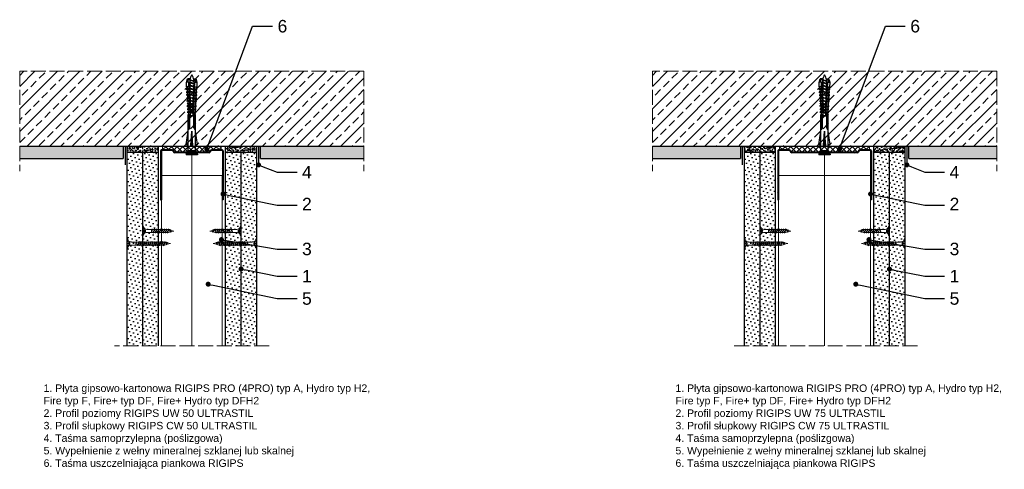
# Model space of a CAD drawing. Header units: millimetres. Extents: x 2139 to 3451, y 493 to 1425.
# Tile 1 of 3: x 2139 to 2928, y 493 to 853. Entities that reach past the tile are written whole.
import ezdxf
from ezdxf import colors
from ezdxf.entities.mleader import LeaderData, LeaderLine
from ezdxf.math import Vec2, Vec3

# ---------------------------------------------------------------- set-up
doc = ezdxf.new("R2010")
doc.units = ezdxf.units.MM
doc.linetypes.add('ACAD_ISO02W100', pattern=[15, 12, -3])
for name, color, linetype, lineweight in [('_ISOVER WELNA', 7, 'BATTING', 9), ('_RIGIPS AKCESORIA', 7, 'Continuous', 18), ('_RIGIPS G-K', 7, 'Continuous', 25), ('_RIGIPS PROFIL', 7, 'Continuous', 18), ('KRESKOWANIE', 7, 'Continuous', 9), ('OPISY', 7, 'Continuous', 9), ('PRZERYWANA', 7, 'ACAD_ISO02W100', 9)]:
    doc.layers.add(name, color=color, linetype=linetype, lineweight=lineweight)
doc.styles.get("Standard").update_dxf_attribs({"font": 'arial.ttf'})
doc.linetypes.add('BATTING', pattern='A,0.00254,-2.54,[134,ltypeshp.shx,S=2.54,R=0,X=-2.54,Y=0],-5.08,[134,ltypeshp.shx,S=2.54,R=180,X=2.54,Y=0],-2.54', length=10.16254)
pattern_1 = [(225, (-1.5, -264.1353), (1.122532, -3.367596), [0, -3.175])]
pattern_2 = [(225, (77.5, -264.1353), (1.122532, -3.367596), [0, -3.175])]
pattern_3 = [(225, (493.1856, -264.1353), (1.122532, -3.367596), [0, -3.175])]
pattern_4 = [(225, (597.1856, -264.1353), (1.122532, -3.367596), [0, -3.175])]

# ---------------------------------------------------------------- blocks, each defined once
blk = doc.blocks.new('TN 25')
at = {"layer": '_RIGIPS AKCESORIA'}
for p, q in [((0, -0.84), (0, 7.16)), ((0, 7.16), (0.46, 7.16)), ((0.46, 4.78), (0, 4.78)), ((0, 3.5), (1.77, 3.5)), ((0, 2.83), (1.77, 2.83)), ((0.46, 1.64), (0, 1.64)), ((0.46, 7.16), (0.46, 4.78)), ((0.46, -0.84), (0.46, 1.64)), ((1.77, 3.5), (1.77, 4.2)), ((1.77, 2.83), (1.77, 2.18)), ((3.02, 4.46), (8.47, 4.46)), ((7.49, 2.01), (3.55, 2.01)), ((7.12, 4.46), (7.12, 3.18)), ((8.03, 2.01), (7.12, 4.46)), ((7.12, 3.18), (7.65, 1.53)), ((7.65, 1.53), (8.03, 2.01)), ((9.41, 2.01), (8.03, 2.01)), ((8.47, 4.46), (8.79, 5)), ((9.61, 1.51), (8.47, 4.46)), ((8.79, 5), (9.93, 2.01)), ((9, 4.46), (10.1, 4.46)), ((9.93, 2.01), (9.61, 1.51)), ((11.04, 2.01), (9.93, 2.01)), ((10.1, 4.46), (10.41, 5)), ((11.23, 1.51), (10.1, 4.46)), ((10.41, 5), (11.56, 2.01)), ((10.62, 4.46), (11.67, 4.46)), ((11.56, 2.01), (11.23, 1.51)), ((12.61, 2.01), (11.56, 2.01)), ((11.67, 4.46), (11.99, 5)), ((12.81, 1.51), (11.67, 4.46)), ((11.99, 5), (13.14, 2.01)), ((12.2, 4.46), (13.21, 4.46)), ((13.14, 2.01), (12.81, 1.51)), ((14.15, 2.01), (13.14, 2.01)), ((13.21, 4.46), (13.52, 5)), ((14.34, 1.51), (13.21, 4.46)), ((13.52, 5), (14.67, 2.01)), ((13.73, 4.46), (14.8, 4.46)), ((14.67, 2.01), (14.34, 1.51)), ((15.74, 2.01), (14.67, 2.01)), ((14.8, 4.46), (15.12, 5)), ((15.94, 1.51), (14.8, 4.46)), ((15.12, 5), (16.26, 2.01)), ((15.33, 4.46), (16.42, 4.46)), ((16.26, 2.01), (15.94, 1.51)), ((17.36, 2.01), (16.26, 2.01)), ((16.42, 4.46), (16.73, 5)), ((17.55, 1.51), (16.42, 4.46)), ((16.73, 5), (17.88, 2.01)), ((16.94, 4.46), (17.99, 4.46)), ((17.88, 2.01), (17.55, 1.51)), ((18.93, 2.01), (17.88, 2.01)), ((17.99, 4.46), (18.31, 5)), ((19.13, 1.51), (17.99, 4.46)), ((18.31, 5), (19.45, 2.01)), ((18.52, 4.46), (19.68, 4.46)), ((19.45, 2.01), (19.13, 1.51)), ((19.45, 2.01), (20.62, 2.01)), ((19.68, 4.46), (20, 5)), ((20.82, 1.51), (19.68, 4.46)), ((20, 5), (21.14, 2.01)), ((20.21, 4.46), (20.7, 4.46)), ((20.7, 4.46), (22.28, 3.98)), ((21.14, 2.01), (20.82, 1.51)), ((21.14, 2.01), (21.81, 2.12)), ((21.85, 1.83), (21.67, 3.28)), ((21.67, 3.28), (22.14, 2.4)), ((22.14, 2.4), (21.85, 1.83)), ((22.7, 2.36), (22.14, 2.4)), ((22.28, 3.98), (22.56, 4.37)), ((22.7, 2.36), (22.28, 3.98)), ((22.56, 4.37), (23.03, 2.71)), ((23.03, 2.71), (22.7, 2.36)), ((22.71, 3.85), (25, 3.24)), ((25, 3.24), (23.03, 2.71)), ((0, -0.84), (0.46, -0.84))]:
    blk.add_line(p, q, dxfattribs=at)
for centre, major_axis, ratio, start_param, end_param in [((3.09, 7.67), (0.17, 3.2), 0.826134, 1.773653, 3.180586), ((-0.04, 0.9), (0, 3.93), 0.848176, -0.720942, -0.151112), ((3.37, -1.57), (0.28, 3.57), 0.832181, 0.035984, 1.430787), ((-2.73, 15.91), (0, 14.76), 0.848176, 3.399396, 3.475072), ((0.59, 4.62), (0, 2.81), 0.848176, 3.475072, 3.862535), ((1.66, 3.18), (0, 0.895), 0.848176, -1.552777, -0.720942), ((1.66, 3.18), (0, 0.895), 0.848176, 3.862535, 4.730408)]:
    blk.add_ellipse(centre, major_axis=major_axis, ratio=ratio, start_param=start_param, end_param=end_param, dxfattribs=at)
blk = doc.blocks.new('UW 50 ULTRASTIL')
h = blk.add_hatch()
h.set_pattern_fill('ANSI31', color=256, scale=0.5, style=0)
h.paths.add_polyline_path([(-104.51, 0.56), (-104.18, 1.24, -0.286951), (-103.29, 1.8), (-82.41, 1.8), (-76.29, 1.8, -0.286951), (-75.39, 1.24), (-75.06, 0.56, 0.286951), (-74.16, 0), (-65.59, 0, 0.414214), (-64.79, 0.8), (-64.79, 40), (-65.34, 40), (-65.34, 0.8, -0.414214), (-65.59, 0.55), (-73.82, 0.55, -0.286951), (-74.72, 1.11), (-75.05, 1.79, 0.286951), (-75.94, 2.35), (-103.63, 2.35, 0.286951), (-104.53, 1.79), (-104.86, 1.11, -0.286951), (-105.76, 0.55), (-113.99, 0.55, -0.414214), (-114.24, 0.8), (-114.24, 40), (-114.79, 40), (-114.79, 0.8, 0.414214), (-113.99, 0), (-105.41, 0, 0.286951)])
for p, q in [((-114.79, 0.8), (-114.79, 40)), ((-114.79, 40), (-114.24, 40)), ((-114.24, 0.8), (-114.24, 40)), ((-65.34, 0.8), (-65.34, 40)), ((-64.79, 40), (-65.34, 40)), ((-64.79, 0.8), (-64.79, 40)), ((-113.99, 0.55), (-105.76, 0.55)), ((-113.99, 0), (-105.41, 0)), ((-104.86, 1.11), (-104.53, 1.79)), ((-104.51, 0.56), (-104.18, 1.24)), ((-103.63, 2.35), (-75.94, 2.35)), ((-103.29, 1.8), (-76.29, 1.8)), ((-75.06, 0.56), (-75.39, 1.24)), ((-74.72, 1.11), (-75.05, 1.79)), ((-74.16, 0), (-65.59, 0)), ((-73.82, 0.55), (-65.59, 0.55))]:
    blk.add_line(p, q)
for centre, radius, start, end in [((-113.99, 0.8), 0.8, 180, 270), ((-113.99, 0.8), 0.25, 180, 270), ((-105.76, 1.55), 1, 270, 334.04349), ((-105.41, 1), 1, 270, 334.04349), ((-103.63, 1.35), 1, 90, 154.04349), ((-103.29, 0.8), 1, 90, 154.04349), ((-76.29, 0.8), 1, 25.95651, 90), ((-75.94, 1.35), 1, 25.95651, 90), ((-74.16, 1), 1, 205.95651, 270), ((-73.82, 1.55), 1, 205.95651, 270), ((-65.59, 0.8), 0.8, 270, 0), ((-65.59, 0.8), 0.25, 270, 0)]:
    blk.add_arc(centre, radius, start, end)
blk = doc.blocks.new('UW 75 ULTRASTIL')
h = blk.add_hatch()
h.set_pattern_fill('ANSI31', color=256, scale=0.5, style=0)
h.paths.add_polyline_path([(-11.93, 0.56), (-11.6, 1.24, -0.286951), (-10.7, 1.8), (10.18, 1.8), (41.3, 1.8, -0.286951), (42.2, 1.24), (42.53, 0.56, 0.286951), (43.43, 0), (52, 0, 0.414214), (52.8, 0.8), (52.8, 40), (52.25, 40), (52.25, 0.8, -0.414214), (52, 0.55), (43.77, 0.55, -0.286951), (42.87, 1.11), (42.54, 1.79, 0.286951), (41.64, 2.35), (-11.04, 2.35, 0.286951), (-11.94, 1.79), (-12.27, 1.11, -0.286951), (-13.17, 0.55), (-21.4, 0.55, -0.414214), (-21.65, 0.8), (-21.65, 40), (-22.2, 40), (-22.2, 0.8, 0.414214), (-21.4, 0), (-12.83, 0, 0.286951)])
for p, q in [((-22.2, 0.8), (-22.2, 40)), ((-22.2, 40), (-21.65, 40)), ((-21.65, 0.8), (-21.65, 40)), ((52.25, 0.8), (52.25, 40)), ((52.8, 40), (52.25, 40)), ((52.8, 0.8), (52.8, 40)), ((-21.4, 0.55), (-13.17, 0.55)), ((-21.4, 0), (-12.83, 0)), ((-12.27, 1.11), (-11.94, 1.79)), ((-11.93, 0.56), (-11.6, 1.24)), ((-11.04, 2.35), (41.64, 2.35)), ((-10.7, 1.8), (41.3, 1.8)), ((42.53, 0.56), (42.2, 1.24)), ((42.87, 1.11), (42.54, 1.79)), ((43.43, 0), (52, 0)), ((43.77, 0.55), (52, 0.55))]:
    blk.add_line(p, q)
for centre, radius, start, end in [((-21.4, 0.8), 0.8, 180, 270), ((-21.4, 0.8), 0.25, 180, 270), ((-13.17, 1.55), 1, 270, 334.04349), ((-12.83, 1), 1, 270, 334.04349), ((-11.04, 1.35), 1, 90, 154.04349), ((-10.7, 0.8), 1, 90, 154.04349), ((41.3, 0.8), 1, 25.95651, 90), ((41.64, 1.35), 1, 25.95651, 90), ((43.43, 1), 1, 205.95651, 270), ((43.77, 1.55), 1, 205.95651, 270), ((52, 0.8), 0.8, 270, 0), ((52, 0.8), 0.25, 270, 0)]:
    blk.add_arc(centre, radius, start, end)
blk = doc.blocks.new('TN 35')
at = {"layer": '_RIGIPS AKCESORIA'}
for p, q in [((0, -0.84), (0, 7.16)), ((0, 7.16), (0.46, 7.16)), ((0.46, 4.78), (0, 4.78)), ((0, 3.5), (1.77, 3.5)), ((0, 2.83), (1.77, 2.83)), ((0.46, 1.64), (0, 1.64)), ((0.46, 7.16), (0.46, 4.78)), ((0.46, -0.84), (0.46, 1.64)), ((1.77, 3.5), (1.77, 4.2)), ((1.77, 2.83), (1.77, 2.18)), ((3.02, 4.46), (8.47, 4.46)), ((7.49, 2.01), (3.55, 2.01)), ((7.12, 4.46), (7.12, 3.18)), ((8.03, 2.01), (7.12, 4.46)), ((7.12, 3.18), (7.65, 1.53)), ((7.65, 1.53), (8.03, 2.01)), ((9.41, 2.01), (8.03, 2.01)), ((8.47, 4.46), (8.79, 5)), ((9.61, 1.51), (8.47, 4.46)), ((8.79, 5), (9.93, 2.01)), ((9, 4.46), (10.1, 4.46)), ((9.93, 2.01), (9.61, 1.51)), ((11.04, 2.01), (9.93, 2.01)), ((10.1, 4.46), (10.41, 5)), ((11.23, 1.51), (10.1, 4.46)), ((10.41, 5), (11.56, 2.01)), ((10.62, 4.46), (11.67, 4.46)), ((11.56, 2.01), (11.23, 1.51)), ((12.61, 2.01), (11.56, 2.01)), ((11.67, 4.46), (11.99, 5)), ((12.81, 1.51), (11.67, 4.46)), ((11.99, 5), (13.14, 2.01)), ((12.2, 4.46), (13.21, 4.46)), ((13.14, 2.01), (12.81, 1.51)), ((14.15, 2.01), (13.14, 2.01)), ((13.21, 4.46), (13.52, 5)), ((14.34, 1.51), (13.21, 4.46)), ((13.52, 5), (14.67, 2.01)), ((13.73, 4.46), (14.8, 4.46)), ((14.67, 2.01), (14.34, 1.51)), ((15.74, 2.01), (14.67, 2.01)), ((14.8, 4.46), (15.12, 5)), ((15.94, 1.51), (14.8, 4.46)), ((15.12, 5), (16.26, 2.01)), ((15.33, 4.46), (16.42, 4.46)), ((16.26, 2.01), (15.94, 1.51)), ((17.36, 2.01), (16.26, 2.01)), ((16.42, 4.46), (16.73, 5)), ((17.55, 1.51), (16.42, 4.46)), ((16.73, 5), (17.88, 2.01)), ((16.94, 4.46), (17.99, 4.46)), ((17.88, 2.01), (17.55, 1.51)), ((18.93, 2.01), (17.84, 2.01)), ((17.99, 4.46), (18.31, 5)), ((19.13, 1.51), (17.99, 4.46)), ((18.31, 5), (19.45, 2.01)), ((18.52, 4.46), (19.57, 4.46)), ((19.45, 2.01), (19.13, 1.51)), ((20.51, 2.01), (19.41, 2.01)), ((19.57, 4.46), (19.88, 5)), ((20.7, 1.51), (19.57, 4.46)), ((19.88, 5), (21.03, 2.01)), ((20.09, 4.46), (21.14, 4.46)), ((21.03, 2.01), (20.7, 1.51)), ((22.08, 2.01), (20.99, 2.01)), ((21.14, 4.46), (21.46, 5)), ((22.28, 1.51), (21.14, 4.46)), ((21.46, 5), (22.6, 2.01)), ((21.67, 4.46), (22.72, 4.46)), ((22.6, 2.01), (22.28, 1.51)), ((23.66, 2.01), (22.56, 2.01)), ((22.72, 4.46), (23.03, 5)), ((23.85, 1.51), (22.72, 4.46)), ((23.03, 5), (24.18, 2.01)), ((23.24, 4.46), (24.29, 4.46)), ((24.18, 2.01), (23.85, 1.51)), ((25.23, 2.01), (24.14, 2.01)), ((24.29, 4.46), (24.61, 5)), ((25.43, 1.51), (24.29, 4.46)), ((24.61, 5), (25.75, 2.01)), ((24.81, 4.46), (25.87, 4.46)), ((25.75, 2.01), (25.43, 1.51)), ((26.81, 2.01), (25.71, 2.01)), ((25.87, 4.46), (26.18, 5)), ((27, 1.51), (25.87, 4.46)), ((26.18, 5), (27.33, 2.01)), ((26.39, 4.46), (27.44, 4.46)), ((27.33, 2.01), (27, 1.51)), ((28.38, 2.01), (27.33, 2.01)), ((27.44, 4.46), (27.76, 5)), ((28.58, 1.51), (27.44, 4.46)), ((27.76, 5), (28.9, 2.01)), ((27.96, 4.46), (29.13, 4.46)), ((28.9, 2.01), (28.58, 1.51)), ((28.9, 2.01), (30.07, 2.01)), ((29.13, 4.46), (29.45, 5)), ((30.27, 1.51), (29.13, 4.46)), ((29.45, 5), (30.59, 2.01)), ((29.65, 4.46), (30.15, 4.46)), ((30.15, 4.46), (31.73, 3.98)), ((30.59, 2.01), (30.27, 1.51)), ((30.59, 2.01), (31.26, 2.12)), ((31.3, 1.83), (31.12, 3.28)), ((31.12, 3.28), (31.59, 2.4)), ((31.59, 2.4), (31.3, 1.83)), ((32.15, 2.36), (31.59, 2.4)), ((31.73, 3.98), (32.01, 4.37)), ((32.15, 2.36), (31.73, 3.98)), ((32.01, 4.37), (32.48, 2.71)), ((32.48, 2.71), (32.15, 2.36)), ((32.16, 3.85), (35, 3.24)), ((35, 3.24), (32.48, 2.71)), ((0, -0.84), (0.46, -0.84))]:
    blk.add_line(p, q, dxfattribs=at)
for centre, major_axis, ratio, start_param, end_param in [((3.09, 7.67), (0.17, 3.2), 0.826134, 1.773653, 3.180586), ((-0.04, 0.9), (0, 3.93), 0.848176, -0.720942, -0.151112), ((3.37, -1.57), (0.28, 3.57), 0.832181, 0.035984, 1.430787), ((-2.73, 15.91), (0, 14.76), 0.848176, 3.399396, 3.475072), ((0.59, 4.62), (0, 2.81), 0.848176, 3.475072, 3.862535), ((1.66, 3.18), (0, 0.895), 0.848176, -1.552777, -0.720942), ((1.66, 3.18), (0, 0.895), 0.848176, 3.862535, 4.730408)]:
    blk.add_ellipse(centre, major_axis=major_axis, ratio=ratio, start_param=start_param, end_param=end_param, dxfattribs=at)
blk = doc.blocks.new('kolek rozprezny komplet 60')
for p, q in [((390.66, 217.01), (390.76, 218.91)), ((393.15, 216.88), (390.66, 217.01)), ((393.15, 214.02), (390.66, 213.89)), ((390.66, 213.89), (390.76, 211.99)), ((393.75, 218.75), (390.71, 217.96)), ((393.81, 219.85), (390.76, 218.91)), ((391.67, 216.95), (392.67, 216.95)), ((392.67, 216.95), (391.67, 213.95)), ((391.67, 213.95), (391.71, 213.45)), ((391.71, 213.45), (392.07, 213.95)), ((392.67, 216.95), (392.07, 213.95)), ((393.07, 216.95), (392.07, 213.95)), ((392.07, 213.95), (393.67, 213.95)), ((392.67, 216.95), (393.04, 217.45)), ((393.07, 216.95), (393.04, 217.45)), ((393.07, 216.95), (394.67, 216.95)), ((394.67, 216.95), (393.67, 213.95)), ((393.67, 213.95), (393.7, 213.55)), ((393.68, 217.35), (393.81, 219.85)), ((417.38, 216.11), (393.68, 217.35)), ((417.38, 214.79), (393.68, 213.55)), ((393.68, 213.55), (393.81, 211.05)), ((420.47, 216.55), (393.71, 217.95)), ((420.47, 214.35), (393.71, 212.95)), ((393.78, 213.55), (394.07, 213.95)), ((397.41, 219.66), (393.81, 219.85)), ((394.67, 216.95), (394.07, 213.95)), ((395.07, 216.95), (394.07, 213.95)), ((394.07, 213.95), (396.07, 213.95)), ((394.67, 216.95), (394.92, 217.29)), ((395.07, 216.95), (395.05, 217.28)), ((395.07, 216.95), (397.07, 216.95)), ((397.07, 216.95), (396.07, 213.95)), ((396.07, 213.95), (396.09, 213.67)), ((396.28, 213.68), (396.47, 213.95)), ((397.07, 216.95), (396.47, 213.95)), ((397.47, 216.95), (396.47, 213.95)), ((396.47, 213.95), (398.47, 213.95)), ((397.07, 216.95), (397.23, 217.17)), ((397.31, 217.76), (397.41, 219.66)), ((397.31, 213.14), (397.41, 211.24)), ((397.47, 216.95), (397.46, 217.16)), ((397.47, 216.95), (399.47, 216.95)), ((397.67, 217.14), (397.71, 217.74)), ((397.67, 213.76), (397.71, 213.16)), ((399, 219.58), (397.82, 218.98)), ((398.47, 217.1), (398.5, 217.7)), ((399.47, 216.95), (398.47, 213.95)), ((398.47, 213.95), (398.48, 213.8)), ((398.47, 213.8), (398.5, 213.2)), ((398.77, 213.81), (398.87, 213.95)), ((399.47, 216.95), (398.87, 213.95)), ((399.87, 216.95), (398.87, 213.95)), ((398.87, 213.95), (400.87, 213.95)), ((398.9, 217.68), (399, 219.58)), ((398.9, 213.22), (399, 211.32)), ((399.8, 219.54), (399, 219.58)), ((399.47, 216.95), (399.55, 217.05)), ((399.7, 217.64), (399.8, 219.54)), ((399.7, 213.26), (399.8, 211.36)), ((399.87, 216.95), (399.87, 217.03)), ((399.87, 216.95), (401.38, 216.95)), ((400.07, 217.02), (400.1, 217.62)), ((400.07, 213.88), (400.1, 213.28)), ((401.4, 219.45), (400.22, 218.85)), ((400.87, 216.98), (400.9, 217.58)), ((401.87, 216.92), (400.87, 213.95)), ((400.87, 213.95), (400.88, 213.92)), ((400.87, 213.92), (400.9, 213.32)), ((401.87, 216.92), (401.27, 213.95)), ((402.26, 216.9), (401.27, 213.95)), ((401.27, 213.95), (401.38, 213.95)), ((401.27, 213.94), (401.27, 213.95)), ((401.3, 217.56), (401.4, 219.45)), ((401.3, 213.35), (401.4, 211.45)), ((402.2, 219.41), (401.4, 219.45)), ((402.1, 217.51), (402.2, 219.41)), ((402.1, 213.39), (402.2, 211.49)), ((402.47, 216.89), (402.5, 217.49)), ((402.47, 214.01), (402.5, 213.41)), ((403.8, 219.33), (402.61, 218.72)), ((403.27, 216.85), (403.3, 217.45)), ((403.27, 214.05), (403.3, 213.45)), ((404.22, 216.8), (403.31, 214.05)), ((403.7, 217.43), (403.8, 219.33)), ((404.24, 216.8), (403.7, 214.07)), ((403.7, 213.47), (403.8, 211.57)), ((404.62, 216.78), (403.72, 214.07)), ((404.6, 219.29), (403.8, 219.33)), ((404.5, 217.39), (404.6, 219.29)), ((404.5, 213.51), (404.6, 211.62)), ((404.86, 216.77), (404.9, 217.37)), ((404.86, 214.13), (404.9, 213.53)), ((406.19, 219.2), (405.01, 218.6)), ((405.66, 216.73), (405.69, 217.32)), ((405.66, 214.17), (405.69, 213.58)), ((406.58, 216.68), (405.75, 214.18)), ((406.09, 217.3), (406.19, 219.2)), ((406.09, 213.6), (406.19, 211.7)), ((406.62, 216.68), (406.12, 214.2)), ((406.98, 216.66), (406.16, 214.2)), ((406.99, 219.16), (406.19, 219.2)), ((406.89, 217.26), (406.99, 219.16)), ((406.89, 213.64), (406.99, 211.74)), ((407.26, 216.64), (407.29, 217.24)), ((407.26, 214.26), (407.29, 213.66)), ((408.59, 219.08), (407.41, 218.47)), ((408.06, 216.6), (408.09, 217.2)), ((408.06, 214.3), (408.09, 213.7)), ((408.94, 216.55), (408.19, 214.31)), ((408.49, 217.18), (408.59, 219.08)), ((408.49, 213.72), (408.59, 211.82)), ((408.99, 216.55), (408.55, 214.33)), ((409.39, 219.03), (408.59, 219.08)), ((409.34, 216.53), (408.6, 214.33)), ((409.29, 217.14), (409.39, 219.03)), ((409.29, 213.76), (409.39, 211.87)), ((409.66, 216.52), (409.69, 217.12)), ((409.66, 214.38), (409.69, 213.79)), ((410.99, 218.95), (409.8, 218.35)), ((410.46, 216.47), (410.49, 217.07)), ((410.46, 214.43), (410.49, 213.83)), ((411.3, 216.43), (410.64, 214.44)), ((410.89, 217.05), (410.99, 218.95)), ((410.89, 213.85), (410.99, 211.95)), ((411.37, 216.43), (410.98, 214.45)), ((411.69, 216.41), (411.04, 214.46)), ((412.59, 218.87), (411.4, 218.26)), ((412.05, 216.39), (412.09, 216.99)), ((412.05, 214.51), (412.09, 213.91)), ((412.49, 216.97), (412.59, 218.87)), ((412.49, 213.93), (412.59, 212.03)), ((413.38, 218.82), (412.59, 218.87)), ((412.85, 216.35), (412.89, 216.95)), ((412.85, 214.55), (412.89, 213.95)), ((413.66, 216.31), (413.08, 214.56)), ((413.28, 216.93), (413.38, 218.82)), ((413.28, 213.97), (413.38, 212.08)), ((413.75, 216.3), (413.4, 214.58)), ((414.05, 216.29), (413.49, 214.58)), ((414.98, 218.74), (413.8, 218.14)), ((414.45, 216.27), (414.48, 216.86)), ((414.45, 214.64), (414.48, 214.04)), ((414.88, 216.84), (414.98, 218.74)), ((414.88, 214.06), (414.98, 212.16)), ((415.78, 218.7), (414.98, 218.74)), ((415.25, 216.22), (415.28, 216.82)), ((415.25, 214.68), (415.28, 214.08)), ((416.02, 216.18), (415.52, 214.69)), ((415.68, 216.8), (415.78, 218.7)), ((415.68, 214.1), (415.78, 212.2)), ((416.12, 216.18), (415.83, 214.71)), ((416.41, 216.16), (415.93, 214.71)), ((417.38, 218.62), (416.2, 218.01)), ((417.28, 216.72), (417.38, 218.62)), ((417.28, 214.18), (417.38, 212.29)), ((418.18, 218.57), (417.38, 218.62)), ((418.22, 215.58), (418.01, 214.95)), ((418.08, 216.68), (418.18, 218.57)), ((418.08, 214.22), (418.18, 212.33)), ((419.78, 218.49), (418.59, 217.89)), ((419.68, 216.59), (419.78, 218.49)), ((419.68, 214.31), (419.78, 212.41)), ((430.17, 217.15), (419.71, 217.15)), ((430.17, 213.75), (419.71, 213.75)), ((431.37, 217.95), (419.75, 217.95)), ((448.67, 218.45), (419.77, 218.45)), ((420.47, 217.15), (420.47, 213.75)), ((420.67, 217.15), (420.67, 213.75)), ((420.87, 217.15), (420.87, 213.75)), ((443.47, 219.95), (432.8, 218.45)), ((444.34, 216.37), (432.8, 215.45)), ((432.8, 215.45), (443.47, 215.45)), ((444.34, 214.53), (432.8, 215.45)), ((443.47, 218.45), (443.47, 219.95)), ((443.47, 219.95), (444.34, 218.45)), ((444.34, 216.37), (443.47, 215.45)), ((444.34, 214.53), (443.47, 215.45)), ((444.34, 214.53), (444.34, 216.37)), ((450.17, 219.95), (448.67, 218.45)), ((448.67, 218.45), (448.67, 212.45)), ((448.67, 216.95), (448.67, 213.95)), ((450.17, 219.95), (450.17, 210.95)), ((450.67, 219.95), (450.17, 219.95)), ((450.67, 219.95), (450.67, 210.95)), ((450.67, 219.35), (451.17, 219.95)), ((451.17, 219.95), (451.67, 219.95)), ((451.17, 219.95), (451.17, 210.95)), ((451.67, 219.95), (451.67, 210.95)), ((393.75, 212.15), (390.71, 212.94)), ((393.81, 211.05), (390.76, 211.99)), ((397.41, 211.24), (393.81, 211.05)), ((399, 211.32), (397.82, 211.93)), ((399.8, 211.36), (399, 211.32)), ((401.4, 211.45), (400.22, 212.05)), ((402.2, 211.49), (401.4, 211.45)), ((403.8, 211.57), (402.61, 212.18)), ((404.6, 211.62), (403.8, 211.57)), ((406.19, 211.7), (405.01, 212.3)), ((406.99, 211.74), (406.19, 211.7)), ((408.59, 211.82), (407.41, 212.43)), ((409.39, 211.87), (408.59, 211.82)), ((410.99, 211.95), (409.8, 212.55)), ((412.59, 212.03), (411.4, 212.64)), ((413.38, 212.08), (412.59, 212.03)), ((414.98, 212.16), (413.8, 212.76)), ((415.78, 212.2), (414.98, 212.16)), ((417.38, 212.29), (416.2, 212.89)), ((418.18, 212.33), (417.38, 212.29)), ((419.78, 212.41), (418.59, 213.01)), ((431.37, 212.95), (419.75, 212.95)), ((448.67, 212.45), (419.77, 212.45)), ((443.47, 210.95), (432.8, 212.45)), ((443.47, 212.45), (443.47, 210.95)), ((443.47, 210.95), (444.34, 212.45)), ((450.17, 210.95), (448.67, 212.45)), ((450.67, 210.95), (450.17, 210.95)), ((450.67, 211.55), (451.17, 210.95)), ((451.17, 210.95), (451.67, 210.95))]:
    blk.add_line(p, q)
for centre, radius, start, end in [((393.41, 206.24), 10.85, 99.20383, 121.90826), ((393.41, 224.66), 10.85, 238.09174, 260.79617), ((393.65, 216.85), 0.5, 87, 177), ((393.65, 214.05), 0.5, 183, 273), ((397.68, 219.24), 0.3, 177, 297), ((400.08, 219.12), 0.3, 177, 297), ((402.48, 218.99), 0.3, 177, 297), ((404.87, 218.87), 0.3, 177, 297), ((407.27, 218.74), 0.3, 177, 297), ((409.67, 218.61), 0.3, 177, 297), ((411.27, 218.53), 0.3, 177, 297), ((413.66, 218.41), 0.3, 177, 297), ((416.06, 218.28), 0.3, 177, 297), ((417.55, 215.45), 0.682, 255.86037, 104.13858), ((418.46, 218.15), 0.3, 177, 297), ((422.67, 216.95), 1, 90, 168.46304), ((422.67, 213.95), 1, 191.53696, 270), ((430.17, 218.45), 1.3, 270, 0), ((430.17, 212.45), 1.3, 0, 90), ((397.68, 211.66), 0.3, 63, 183), ((400.08, 211.78), 0.3, 63, 183), ((402.48, 211.91), 0.3, 63, 183), ((404.87, 212.03), 0.3, 63, 183), ((407.27, 212.16), 0.3, 63, 183), ((409.67, 212.29), 0.3, 63, 183), ((411.27, 212.37), 0.3, 63, 183), ((413.66, 212.5), 0.3, 63, 183), ((416.06, 212.62), 0.3, 63, 183), ((418.46, 212.75), 0.3, 63, 183)]:
    blk.add_arc(centre, radius, start, end)
blk = doc.blocks.new('_Dot')
at = {"color": 0, "linetype": 'ByBlock', "lineweight": -2}
blk.add_line((-0.5, 0), (-1, 0), dxfattribs=at)
at = {"color": 0, "linetype": 'ByBlock', "const_width": 0.5}
blk.add_lwpolyline([(-0.25, 0, 1), (0.25, 0, 1)], format="xyb", close=True, dxfattribs=at)

msp = doc.modelspace()

# ---------------------------------------------------------------- hatches: boundary and pattern name
at = {"layer": '_RIGIPS G-K'}
h = msp.add_hatch(dxfattribs=at)
h.set_pattern_fill('AR-SAND', color=256, scale=0.05, angle=180, style=0)
h.set_pattern_definition([(217.5, (3900.0498, 1878.0003), (0.0800016, -2.4470662), [0, -1.9304, 0, -2.159, 0, -2.06375]), (187.5, (3900.0498, 1878.0003), (-2.2476164, -3.5841255), [0, -1.0414, 0, -1.7399, 0, -0.66675]), (147.5, (3901.612, 1878.0003), (-3.9549619, -0.007186), [0, -0.635, 0, -2.286, 0, -2.9845]), (137.5, (3901.612, 1878.0003), (-3.817782, -1.1146466), [0, -0.3175, 0, -1.4986, 0, -1.7145])])
h.paths.add_polyline_path([(2224.77, 746.93), (2249.77, 746.93), (2249.77, 751.93), (2224.77, 751.93)])
h = msp.add_hatch(dxfattribs=at)
h.set_pattern_fill('AR-SAND', color=256, scale=0.05, angle=180, style=0)
h.set_pattern_definition([(217.5, (3903.0498, 1878.0003), (0.0800016, -2.4470662), [0, -1.9304, 0, -2.159, 0, -2.06375]), (187.5, (3903.0498, 1878.0003), (-2.2476164, -3.5841255), [0, -1.0414, 0, -1.7399, 0, -0.66675]), (147.5, (3904.612, 1878.0003), (-3.9549619, -0.007186), [0, -0.635, 0, -2.286, 0, -2.9845]), (137.5, (3904.612, 1878.0003), (-3.817782, -1.1146466), [0, -0.3175, 0, -1.4986, 0, -1.7145])])
h.paths.add_polyline_path([(2303.77, 746.93), (2328.77, 746.93), (2328.77, 751.93), (2303.77, 751.93)])
h = msp.add_hatch(dxfattribs=at)
h.set_pattern_fill('AR-SAND', color=256, scale=0.05, angle=180, style=0)
h.set_pattern_definition([(217.5, (4733.2354, 1878.0003), (0.0800016, -2.4470662), [0, -1.9304, 0, -2.159, 0, -2.06375]), (187.5, (4733.2354, 1878.0003), (-2.2476164, -3.5841255), [0, -1.0414, 0, -1.7399, 0, -0.66675]), (147.5, (4734.7975, 1878.0003), (-3.9549619, -0.007186), [0, -0.635, 0, -2.286, 0, -2.9845]), (137.5, (4734.7975, 1878.0003), (-3.8177823, -1.1146466), [0, -0.3175, 0, -1.4986, 0, -1.7145])])
h.paths.add_polyline_path([(2719.46, 746.93), (2744.46, 746.93), (2744.46, 751.93), (2719.46, 751.93)])
h = msp.add_hatch(dxfattribs=at)
h.set_pattern_fill('AR-SAND', color=256, scale=0.05, angle=180, style=0)
h.set_pattern_definition([(217.5, (4736.2354, 1878.0003), (0.0800016, -2.4470662), [0, -1.9304, 0, -2.159, 0, -2.06375]), (187.5, (4736.2354, 1878.0003), (-2.2476164, -3.5841255), [0, -1.0414, 0, -1.7399, 0, -0.66675]), (147.5, (4737.7975, 1878.0003), (-3.9549619, -0.007186), [0, -0.635, 0, -2.286, 0, -2.9845]), (137.5, (4737.7975, 1878.0003), (-3.8177823, -1.1146466), [0, -0.3175, 0, -1.4986, 0, -1.7145])])
h.paths.add_polyline_path([(2823.46, 746.93), (2848.46, 746.93), (2848.46, 751.93), (2823.46, 751.93)])
h = msp.add_hatch(dxfattribs=at)
h.set_pattern_fill('DOTS', color=256, scale=2, angle=225, style=0)
h.set_pattern_definition(pattern_1)
h.paths.add_polyline_path([(2237.27, 746.93), (2224.77, 746.93), (2224.77, 591.93), (2237.27, 591.93)])
h = msp.add_hatch(dxfattribs=at)
h.set_pattern_fill('DOTS', color=256, scale=2, angle=225, style=0)
h.set_pattern_definition(pattern_1)
h.paths.add_polyline_path([(2249.77, 746.93), (2237.27, 746.93), (2237.27, 591.93), (2249.77, 591.93)])
h = msp.add_hatch(dxfattribs=at)
h.set_pattern_fill('DOTS', color=256, scale=2, angle=225, style=0)
h.set_pattern_definition(pattern_2)
h.paths.add_polyline_path([(2316.27, 746.93), (2303.77, 746.93), (2303.77, 591.93), (2316.27, 591.93)])
h = msp.add_hatch(dxfattribs=at)
h.set_pattern_fill('DOTS', color=256, scale=2, angle=225, style=0)
h.set_pattern_definition(pattern_2)
h.paths.add_polyline_path([(2328.77, 746.93), (2316.27, 746.93), (2316.27, 591.93), (2328.77, 591.93)])
h = msp.add_hatch(dxfattribs=at)
h.set_pattern_fill('DOTS', color=256, scale=2, angle=225, style=0)
h.set_pattern_definition(pattern_3)
h.paths.add_polyline_path([(2731.96, 746.93), (2719.46, 746.93), (2719.46, 591.93), (2731.96, 591.93)])
h = msp.add_hatch(dxfattribs=at)
h.set_pattern_fill('DOTS', color=256, scale=2, angle=225, style=0)
h.set_pattern_definition(pattern_3)
h.paths.add_polyline_path([(2744.46, 746.93), (2731.96, 746.93), (2731.96, 591.93), (2744.46, 591.93)])
h = msp.add_hatch(dxfattribs=at)
h.set_pattern_fill('DOTS', color=256, scale=2, angle=225, style=0)
h.set_pattern_definition(pattern_4)
h.paths.add_polyline_path([(2835.96, 746.93), (2823.46, 746.93), (2823.46, 591.93), (2835.96, 591.93)])
h = msp.add_hatch(dxfattribs=at)
h.set_pattern_fill('DOTS', color=256, scale=2, angle=225, style=0)
h.set_pattern_definition(pattern_4)
h.paths.add_polyline_path([(2848.46, 746.93), (2835.96, 746.93), (2835.96, 591.93), (2848.46, 591.93)])
at = {"layer": 'KRESKOWANIE'}
h = msp.add_hatch(dxfattribs=at)
h.set_pattern_fill('ANSI33', color=256, scale=2, angle=180, style=0)
h.set_pattern_definition([(225, (-652, -572.196), (8.980256, -8.980256), []), (225, (-660.98, -572.196), (8.980256, -8.980256), [6.35, -3.175])])
h.paths.add_polyline_path([(2414.77, 811.93), (2138.77, 811.93), (2138.77, 751.93), (2414.77, 751.93)])
h = msp.add_hatch(dxfattribs=at)
h.set_pattern_fill('ANSI33', color=256, scale=2, angle=180, style=0)
h.set_pattern_definition([(225, (-144.814, -572.196), (8.980256, -8.980256), []), (225, (-153.795, -572.196), (8.980256, -8.980256), [6.35, -3.175])])
h.paths.add_polyline_path([(2921.96, 811.93), (2645.96, 811.93), (2645.96, 751.93), (2921.96, 751.93)])
h = msp.add_hatch(dxfattribs=at)
h.set_pattern_fill('AR-SAND', color=256, scale=0.1, style=0)
h.set_pattern_definition([(37.5, (-326, -572.1963), (-0.160003, 4.8941324), [0, -3.8608, 0, -4.318, 0, -4.1275]), (7.5, (-326, -572.196), (4.495233, 7.168251), [0, -2.0828, 0, -3.4798, 0, -1.3335]), (327.5, (-329.124, -572.1963), (7.909924, 0.014372), [0, -1.27, 0, -4.572, 0, -5.969]), (317.5, (-329.124, -572.196), (7.635565, 2.229293), [0, -0.635, 0, -2.9972, 0, -3.429])])
h.paths.add_polyline_path([(2221.77, 741.93), (2221.77, 751.93), (2138.77, 751.93), (2138.77, 741.93)])
h.paths.add_polyline_path([(2331.77, 751.93), (2331.77, 741.93), (2414.77, 741.93), (2414.77, 751.93)])
h = msp.add_hatch(dxfattribs=at)
h.set_pattern_fill('ANSI37', color=256, angle=270, style=0)
h.set_pattern_definition([(315, (3901.5498, 2186.0612), (2.245064, 2.245064), []), (45, (3901.5498, 2186.0612), (-2.245064, 2.245064), [])])
h.paths.add_polyline_path([(2253.17, 748.93), (2261.15, 748.93, -0.286951), (2262.05, 748.37), (2262.38, 747.69, 0.286951), (2263.28, 747.13), (2290.27, 747.13, 0.286951), (2291.17, 747.69), (2291.5, 748.37, -0.286951), (2292.4, 748.93), (2300.37, 748.93), (2300.37, 751.93), (2253.17, 751.93)])
h = msp.add_hatch(dxfattribs=at)
h.set_pattern_fill('AR-SAND', color=256, scale=0.1, style=0)
h.set_pattern_definition([(37.5, (181.1856, -572.1963), (-0.160003, 4.8941324), [0, -3.8608, 0, -4.318, 0, -4.1275]), (7.5, (181.1856, -572.196), (4.495233, 7.168251), [0, -2.0828, 0, -3.4798, 0, -1.3335]), (327.5, (178.0614, -572.1963), (7.909924, 0.014372), [0, -1.27, 0, -4.572, 0, -5.969]), (317.5, (178.0614, -572.196), (7.635565, 2.229293), [0, -0.635, 0, -2.9972, 0, -3.429])])
h.paths.add_polyline_path([(2716.46, 741.93), (2716.46, 751.93), (2645.96, 751.93), (2645.96, 741.93)])
h.paths.add_polyline_path([(2851.46, 751.93), (2851.46, 741.93), (2921.96, 741.93), (2921.96, 751.93)])
h = msp.add_hatch(dxfattribs=at)
h.set_pattern_fill('ANSI37', color=256, angle=270, style=0)
h.set_pattern_definition([(315, (4734.7354, 2186.0612), (2.245064, 2.245064), []), (45, (4734.7354, 2186.0612), (-2.245064, 2.245064), [])])
h.paths.add_polyline_path([(2747.86, 748.93), (2755.84, 748.93, -0.286951), (2756.73, 748.37), (2757.06, 747.69, 0.286951), (2757.96, 747.13), (2809.96, 747.13, 0.286951), (2810.86, 747.69), (2811.19, 748.37, -0.286951), (2812.09, 748.93), (2820.06, 748.93), (2820.06, 751.93), (2747.86, 751.93)])

# ---------------------------------------------------------------- linework, layer by layer
for p, q in [((2138.77, 751.93), (2414.77, 751.93)), ((2645.96, 751.93), (2921.96, 751.93)), ((2138.77, 741.93), (2221.77, 741.93)), ((2331.77, 741.93), (2414.77, 741.93)), ((2645.96, 741.93), (2716.46, 741.93)), ((2851.46, 741.93), (2921.96, 741.93))]:
    msp.add_line(p, q)
at = {"layer": '_ISOVER WELNA', "ltscale": 2.4}
msp.add_line((2276.77, 591.93), (2276.77, 746.58), dxfattribs=at)
at = {"layer": '_ISOVER WELNA', "ltscale": 3.6}
msp.add_line((2783.96, 591.93), (2783.96, 746.58), dxfattribs=at)
at = {"layer": '_RIGIPS G-K'}
for p, q in [((2221.77, 751.93), (2221.77, 741.93)), ((2223.27, 751.93), (2223.27, 736.93)), ((2224.77, 751.93), (2224.77, 591.93)), ((2237.27, 751.93), (2249.77, 751.93)), ((2249.77, 751.93), (2249.77, 591.93)), ((2303.77, 591.93), (2303.77, 751.93)), ((2328.77, 591.93), (2328.77, 751.93)), ((2330.27, 751.93), (2330.27, 736.93)), ((2331.77, 741.93), (2331.77, 751.93)), ((2716.46, 751.93), (2716.46, 741.93)), ((2717.96, 751.93), (2717.96, 736.93)), ((2719.46, 751.93), (2719.46, 591.93)), ((2744.46, 751.93), (2744.46, 591.93)), ((2745.96, 751.93), (2758.46, 751.93)), ((2823.46, 591.93), (2823.46, 751.93)), ((2848.46, 591.93), (2848.46, 751.93)), ((2849.96, 751.93), (2849.96, 736.93)), ((2851.46, 741.93), (2851.46, 751.93)), ((2249.77, 746.93), (2224.77, 746.93)), ((2237.27, 746.93), (2237.27, 591.93)), ((2328.77, 746.93), (2303.77, 746.93)), ((2316.27, 591.93), (2316.27, 746.93)), ((2744.46, 746.93), (2719.46, 746.93)), ((2731.96, 746.93), (2731.96, 591.93)), ((2848.46, 746.93), (2823.46, 746.93)), ((2835.96, 591.93), (2835.96, 746.93))]:
    msp.add_line(p, q, dxfattribs=at)
at = {"layer": '_RIGIPS PROFIL', "lineweight": 9}
for p, q in [((2252.37, 728.53), (2301.17, 728.53)), ((2252.37, 591.93), (2252.37, 728.53)), ((2301.17, 591.93), (2301.17, 728.53)), ((2747.06, 728.53), (2820.86, 728.53)), ((2747.06, 591.93), (2747.06, 728.53)), ((2820.86, 591.93), (2820.86, 728.53))]:
    msp.add_line(p, q, dxfattribs=at)
at = {"layer": 'KRESKOWANIE'}
for p, q in [((2253.17, 748.93), (2253.17, 751.93)), ((2300.37, 748.93), (2300.37, 751.93)), ((2747.86, 748.93), (2747.86, 751.93)), ((2820.06, 748.93), (2820.06, 751.93))]:
    msp.add_line(p, q, dxfattribs=at)
at = {"layer": 'PRZERYWANA'}
for p, q in [((2414.77, 811.93), (2138.77, 811.93)), ((2138.77, 811.93), (2138.77, 731.93)), ((2414.77, 811.93), (2414.77, 731.93)), ((2921.96, 811.93), (2645.96, 811.93)), ((2645.96, 811.93), (2645.96, 731.93)), ((2921.96, 811.93), (2921.96, 731.93)), ((2338.77, 591.93), (2214.77, 591.93)), ((2858.46, 591.93), (2709.46, 591.93))]:
    msp.add_line(p, q, dxfattribs=at)

# ---------------------------------------------------------------- block references
for name, p, rotation in [('kolek rozprezny komplet 60', (2061.32, 1196.76), 270), ('kolek rozprezny komplet 60', (2568.51, 1196.76), 270), ('UW 50 ULTRASTIL', (2186.99, 748.93), 180), ('UW 75 ULTRASTIL', (2799.26, 748.93), 180)]:
    msp.add_blockref(name, p, dxfattribs=dict(rotation=rotation))
at = {"layer": '_RIGIPS AKCESORIA', "xscale": -1, "rotation": 180}
for name, p in [('TN 25', (2237.27, 687.18)), ('TN 25', (2731.96, 687.18)), ('TN 35', (2224.77, 677.18)), ('TN 35', (2719.46, 677.18))]:
    msp.add_blockref(name, p, dxfattribs=at)
at = {"layer": '_RIGIPS AKCESORIA', "rotation": 180}
for name, p in [('TN 25', (2316.27, 687.18)), ('TN 25', (2835.96, 687.18)), ('TN 35', (2328.77, 677.18)), ('TN 35', (2848.46, 677.18))]:
    msp.add_blockref(name, p, dxfattribs=at)

# ---------------------------------------------------------------- texts
at = {"char_height": 6, "attachment_point": 1}
for s, insert, width in [('1. Płyta gipsowo-kartonowa RIGIPS PRO (4PRO) typ A, Hydro typ H2, Fire typ F, Fire+ typ DF, Fire+ Hydro typ DFH2\\P2. Profil poziomy RIGIPS UW 50 ULTRASTIL\\P3. Profil słupkowy RIGIPS CW 50 ULTRASTIL\\P4. Taśma samoprzylepna (poślizgowa)\\P5. Wypełnienie z wełny mineralnej szklanej lub skalnej\\P6. Taśma uszczelniająca piankowa RIGIPS', (2157.95, 561.08), 261.8464), ('1. Płyta gipsowo-kartonowa RIGIPS PRO (4PRO) typ A, Hydro typ H2, Fire typ F, Fire+ typ DF, Fire+ Hydro typ DFH2\\P2. Profil poziomy RIGIPS UW 75 ULTRASTIL\\P3. Profil słupkowy RIGIPS CW 75 ULTRASTIL\\P4. Taśma samoprzylepna (poślizgowa)\\P5. Wypełnienie z wełny mineralnej szklanej lub skalnej\\P6. Taśma uszczelniająca piankowa RIGIPS', (2664.47, 561.08), 264.4315)]:
    msp.add_mtext(s, dxfattribs=dict(at, insert=insert, width=width))

# ---------------------------------------------------------------- leaders
at = {"layer": 'OPISY'}
ml = msp.add_multileader_mtext('Standard', dxfattribs=at)
ml.set_content('6', color=256)
ml.set_leader_properties()
ml.set_arrow_properties(name='DOT')
ml.build(insert=Vec2(0, 0))
ctx = ml.context
ctx.base_point, ctx.char_height, ctx.landing_gap_size, ctx.plane_origin = Vec3(2341.52, 847.98), 10, 4, Vec3(2148.93, 991.64)
notes = []
notes.append((ctx, [(0, (1, 1, 0), (2325.52, 847.98), (1, 0), 16, [(0, [(2288.74, 749.47)], 0, [])])]))
ctx.mtext.insert, ctx.mtext.flow_direction = Vec3(2345.52, 853.06), 5
ml = msp.add_multileader_mtext('Standard', dxfattribs=at)
ml.set_content('6', color=256)
ml.set_leader_properties()
ml.set_arrow_properties(name='DOT')
ml.build(insert=Vec2(0, 0))
ctx = ml.context
ctx.base_point, ctx.char_height, ctx.landing_gap_size, ctx.plane_origin = Vec3(2848.7, 847.98), 10, 4, Vec3(2656.12, 991.64)
notes.append((ctx, [(0, (1, 1, 0), (2832.7, 847.98), (1, 0), 16, [(0, [(2795.93, 749.47)], 0, [])])]))
ctx.mtext.insert, ctx.mtext.flow_direction = Vec3(2852.7, 853.06), 5
ml = msp.add_multileader_mtext('Standard', dxfattribs=at)
ml.set_content('4', color=256)
ml.set_leader_properties()
ml.set_arrow_properties(name='DOT')
ml.build(insert=Vec2(0, 0))
ctx = ml.context
ctx.base_point, ctx.char_height, ctx.landing_gap_size, ctx.plane_origin = Vec3(2361.12, 731.16), 10, 4, Vec3(2168.53, 874.82)
notes.append((ctx, [(0, (1, 1, 0), (2345.12, 731.16), (1, 0), 16, [(0, [(2330.27, 736.93)], 0, [])])]))
ctx.mtext.insert, ctx.mtext.flow_direction = Vec3(2365.12, 736.16), 5
ml = msp.add_multileader_mtext('Standard', dxfattribs=at)
ml.set_content('4', color=256)
ml.set_leader_properties()
ml.set_arrow_properties(name='DOT')
ml.build(insert=Vec2(0, 0))
ctx = ml.context
ctx.base_point, ctx.char_height, ctx.landing_gap_size, ctx.plane_origin = Vec3(2880.21, 731.16), 10, 4, Vec3(2687.62, 874.82)
notes.append((ctx, [(0, (1, 1, 0), (2864.21, 731.16), (1, 0), 16, [(0, [(2849.96, 736.93)], 0, [])])]))
ctx.mtext.insert, ctx.mtext.flow_direction = Vec3(2884.21, 736.16), 5
ml = msp.add_multileader_mtext('Standard', dxfattribs=at)
ml.set_content('2', color=256)
ml.set_leader_properties()
ml.set_arrow_properties(name='DOT')
ml.build(insert=Vec2(0, 0))
ctx = ml.context
ctx.base_point, ctx.char_height, ctx.landing_gap_size, ctx.plane_origin = Vec3(2361.12, 704.57), 10, 4, Vec3(2168.53, 848.23)
notes.append((ctx, [(0, (1, 1, 0), (2345.12, 704.57), (1, 0), 16, [(0, [(2301.77, 713.62)], 0, [])])]))
ctx.mtext.insert, ctx.mtext.flow_direction = Vec3(2365.12, 710.57), 5
ml = msp.add_multileader_mtext('Standard', dxfattribs=at)
ml.set_content('2', color=256)
ml.set_leader_properties()
ml.set_arrow_properties(name='DOT')
ml.build(insert=Vec2(0, 0))
ctx = ml.context
ctx.base_point, ctx.char_height, ctx.landing_gap_size, ctx.plane_origin = Vec3(2880.21, 704.57), 10, 4, Vec3(2687.62, 848.23)
notes.append((ctx, [(0, (1, 1, 0), (2864.21, 704.57), (1, 0), 16, [(0, [(2820.86, 713.62)], 0, [])])]))
ctx.mtext.insert, ctx.mtext.flow_direction = Vec3(2884.21, 710.57), 5
ml = msp.add_multileader_mtext('Standard', dxfattribs=at)
ml.set_content('3', color=256)
ml.set_leader_properties()
ml.set_arrow_properties(name='DOT')
ml.build(insert=Vec2(0, 0))
ctx = ml.context
ctx.base_point, ctx.char_height, ctx.landing_gap_size, ctx.plane_origin = Vec3(2361.12, 669.53), 10, 4, Vec3(2168.53, 813.19)
notes.append((ctx, [(0, (1, 1, 0), (2345.12, 669.53), (1, 0), 16, [(0, [(2300.49, 677.1)], 0, [])])]))
ctx.mtext.insert, ctx.mtext.flow_direction = Vec3(2365.12, 674.62), 5
ml = msp.add_multileader_mtext('Standard', dxfattribs=at)
ml.set_content('3', color=256)
ml.set_leader_properties()
ml.set_arrow_properties(name='DOT')
ml.build(insert=Vec2(0, 0))
ctx = ml.context
ctx.base_point, ctx.char_height, ctx.landing_gap_size, ctx.plane_origin = Vec3(2880.21, 669.53), 10, 4, Vec3(2687.62, 813.19)
notes.append((ctx, [(0, (1, 1, 0), (2864.21, 669.53), (1, 0), 16, [(0, [(2819.57, 677.1)], 0, [])])]))
ctx.mtext.insert, ctx.mtext.flow_direction = Vec3(2884.21, 674.62), 5
ml = msp.add_multileader_mtext('Standard', dxfattribs=at)
ml.set_content('1', color=256)
ml.set_leader_properties()
ml.set_arrow_properties(name='DOT')
ml.build(insert=Vec2(0, 0))
ctx = ml.context
ctx.base_point, ctx.char_height, ctx.landing_gap_size, ctx.plane_origin = Vec3(2361.12, 647.84), 10, 4, Vec3(2168.53, 791.5)
notes.append((ctx, [(0, (1, 1, 0), (2345.12, 647.84), (1, 0), 16, [(0, [(2316.27, 653.55)], 0, [])])]))
ctx.mtext.insert, ctx.mtext.flow_direction = Vec3(2365.12, 652.84), 5
ml = msp.add_multileader_mtext('Standard', dxfattribs=at)
ml.set_content('1', color=256)
ml.set_leader_properties()
ml.set_arrow_properties(name='DOT')
ml.build(insert=Vec2(0, 0))
ctx = ml.context
ctx.base_point, ctx.char_height, ctx.landing_gap_size, ctx.plane_origin = Vec3(2880.21, 647.84), 10, 4, Vec3(2687.62, 791.5)
notes.append((ctx, [(0, (1, 1, 0), (2864.21, 647.84), (1, 0), 16, [(0, [(2835.96, 653.43)], 0, [])])]))
ctx.mtext.insert, ctx.mtext.flow_direction = Vec3(2884.21, 652.84), 5
ml = msp.add_multileader_mtext('Standard', dxfattribs=at)
ml.set_content('5', color=256)
ml.set_leader_properties()
ml.set_arrow_properties(name='DOT')
ml.build(insert=Vec2(0, 0))
ctx = ml.context
ctx.base_point, ctx.char_height, ctx.landing_gap_size, ctx.plane_origin = Vec3(2361.12, 629.83), 10, 4, Vec3(2168.53, 773.49)
notes.append((ctx, [(0, (1, 1, 0), (2345.12, 629.83), (1, 0), 16, [(0, [(2289.88, 641.36)], 0, [])])]))
ctx.mtext.insert, ctx.mtext.flow_direction = Vec3(2365.12, 634.92), 5
ml = msp.add_multileader_mtext('Standard', dxfattribs=at)
ml.set_content('5', color=256)
ml.set_leader_properties()
ml.set_arrow_properties(name='DOT')
ml.build(insert=Vec2(0, 0))
ctx = ml.context
ctx.base_point, ctx.char_height, ctx.landing_gap_size, ctx.plane_origin = Vec3(2880.21, 629.83), 10, 4, Vec3(2687.62, 773.49)
notes.append((ctx, [(0, (1, 1, 0), (2864.21, 629.83), (1, 0), 16, [(0, [(2808.97, 641.36)], 0, [])])]))
ctx.mtext.insert, ctx.mtext.flow_direction = Vec3(2884.21, 634.92), 5
for ctx, leaders in notes:
    for number, flags, end, landing, length, lines in leaders:
        leader = LeaderData()
        leader.index, (leader.has_last_leader_line, leader.has_dogleg_vector, leader.attachment_direction) = number, flags
        leader.last_leader_point, leader.dogleg_vector, leader.dogleg_length = Vec3(end), Vec3(landing), length
        for number, points, colour, breaks in lines:
            line = LeaderLine()
            line.index, line.vertices, line.color, line.breaks = number, Vec3.list(points), colors.encode_raw_color(colour), breaks
            leader.lines.append(line)
        ctx.leaders.append(leader)

doc.saveas('drawing.dxf')
